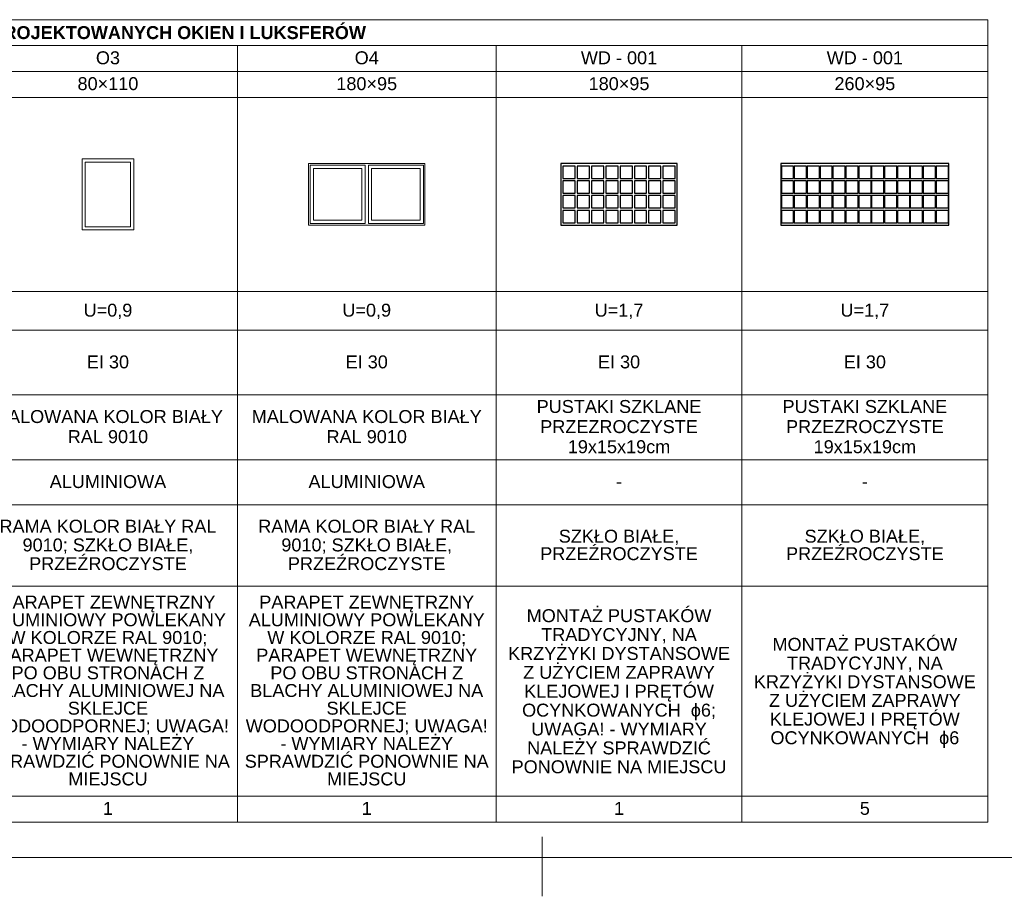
# Paper-space layout 'PW.07 ZESTAWIENIE STOLARKI OKIENNEJ DRZWIOWEJ I BRAM' of a CAD drawing. Header units: centimetres. Extents: x 5 to 415, y 0 to 297.
# Tile 2 of 6: x 159 to 311, y 0 to 135. Entities that reach past the tile are written whole.
import ezdxf
from ezdxf.xclip import XClip

# ---------------------------------------------------------------- set-up
doc = ezdxf.new("R2010")
doc.units = ezdxf.units.CM
doc.header["$MEASUREMENT"] = 0
doc.header["$XCLIPFRAME"] = 0
for name, color, linetype, lineweight in [('0_Nr_pióra__1', 7, 'Continuous', 20), ('0_Nr_pióra__13', 7, 'Continuous', 25), ('0_Nr_pióra__3', 7, 'Continuous', 20), ('0_Nr_pióra__6', 7, 'Continuous', 20), ('0_Nr_pióra__61', 7, 'Continuous', 20)]:
    doc.layers.add(name, color=color, linetype=linetype, lineweight=lineweight)
doc.styles.add('STYL_AUTOMATYCZNY_1', font='arial.ttf')
doc.styles.add('STYL_AUTOMATYCZNY_2', font='arial.ttf')

# ---------------------------------------------------------------- blocks, each defined once
blk = doc.blocks.new('Rysunek_3_3', base_point=(173.57, 73.48))
at = {"layer": '0_Nr_pióra__13', "color": 7, "linetype": 'Continuous', "lineweight": 25, "ltscale": 10}
for p, q in [((260.57, 113.23), (242.57, 113.23)), ((242.57, 113.23), (242.57, 103.73)), ((244.78, 112.85), (242.88, 112.85)), ((242.88, 112.85), (242.88, 110.95)), ((244.78, 110.95), (244.78, 112.85)), ((246.99, 112.85), (245.09, 112.85)), ((245.09, 112.85), (245.09, 110.95)), ((246.99, 110.95), (246.99, 112.85)), ((249.2, 112.85), (247.3, 112.85)), ((247.3, 112.85), (247.3, 110.95)), ((249.2, 110.95), (249.2, 112.85)), ((251.42, 112.85), (249.52, 112.85)), ((249.52, 112.85), (249.52, 110.95)), ((251.42, 110.95), (251.42, 112.85)), ((253.63, 112.85), (251.73, 112.85)), ((251.73, 112.85), (251.73, 110.95)), ((253.63, 110.95), (253.63, 112.85)), ((255.84, 112.85), (253.94, 112.85)), ((253.94, 112.85), (253.94, 110.95)), ((255.84, 110.95), (255.84, 112.85)), ((258.05, 112.85), (256.15, 112.85)), ((256.15, 112.85), (256.15, 110.95)), ((258.05, 110.95), (258.05, 112.85)), ((260.26, 112.85), (258.36, 112.85)), ((258.36, 112.85), (258.36, 110.95)), ((260.26, 110.95), (260.26, 112.85)), ((260.57, 103.73), (260.57, 113.23)), ((302.57, 113.23), (276.57, 113.23)), ((276.57, 113.23), (276.57, 103.73)), ((278.56, 112.85), (276.66, 112.85)), ((276.66, 112.85), (276.66, 110.95)), ((278.56, 110.95), (278.56, 112.85)), ((280.56, 112.85), (278.66, 112.85)), ((278.66, 112.85), (278.66, 110.95)), ((280.56, 110.95), (280.56, 112.85)), ((282.55, 112.85), (280.65, 112.85)), ((280.65, 112.85), (280.65, 110.95)), ((282.55, 110.95), (282.55, 112.85)), ((284.54, 112.85), (282.64, 112.85)), ((282.64, 112.85), (282.64, 110.95)), ((284.54, 110.95), (284.54, 112.85)), ((286.54, 112.85), (284.64, 112.85)), ((284.64, 112.85), (284.64, 110.95)), ((286.54, 110.95), (286.54, 112.85)), ((288.53, 112.85), (286.63, 112.85)), ((286.63, 112.85), (286.63, 110.95)), ((288.53, 110.95), (288.53, 112.85)), ((290.52, 112.85), (288.62, 112.85)), ((288.62, 112.85), (288.62, 110.95)), ((290.52, 110.95), (290.52, 112.85)), ((292.51, 112.85), (290.61, 112.85)), ((290.61, 112.85), (290.61, 110.95)), ((292.51, 110.95), (292.51, 112.85)), ((294.51, 112.85), (292.61, 112.85)), ((292.61, 112.85), (292.61, 110.95)), ((294.51, 110.95), (294.51, 112.85)), ((296.5, 112.85), (294.6, 112.85)), ((294.6, 112.85), (294.6, 110.95)), ((296.5, 110.95), (296.5, 112.85)), ((298.49, 112.85), (296.59, 112.85)), ((296.59, 112.85), (296.59, 110.95)), ((298.49, 110.95), (298.49, 112.85)), ((300.49, 112.85), (298.59, 112.85)), ((298.59, 112.85), (298.59, 110.95)), ((300.49, 110.95), (300.49, 112.85)), ((302.48, 112.85), (300.58, 112.85)), ((300.58, 112.85), (300.58, 110.95)), ((302.48, 110.95), (302.48, 112.85)), ((302.57, 103.73), (302.57, 113.23)), ((242.88, 110.95), (244.78, 110.95)), ((244.78, 110.57), (242.88, 110.57)), ((242.88, 110.57), (242.88, 108.67)), ((244.78, 108.67), (244.78, 110.57)), ((245.09, 110.95), (246.99, 110.95)), ((246.99, 110.57), (245.09, 110.57)), ((245.09, 110.57), (245.09, 108.67)), ((246.99, 108.67), (246.99, 110.57)), ((247.3, 110.95), (249.2, 110.95)), ((249.2, 110.57), (247.3, 110.57)), ((247.3, 110.57), (247.3, 108.67)), ((249.2, 108.67), (249.2, 110.57)), ((249.52, 110.95), (251.42, 110.95)), ((251.42, 110.57), (249.52, 110.57)), ((249.52, 110.57), (249.52, 108.67)), ((251.42, 108.67), (251.42, 110.57)), ((251.73, 110.95), (253.63, 110.95)), ((253.63, 110.57), (251.73, 110.57)), ((251.73, 110.57), (251.73, 108.67)), ((253.63, 108.67), (253.63, 110.57)), ((253.94, 110.95), (255.84, 110.95)), ((255.84, 110.57), (253.94, 110.57)), ((253.94, 110.57), (253.94, 108.67)), ((255.84, 108.67), (255.84, 110.57)), ((256.15, 110.95), (258.05, 110.95)), ((258.05, 110.57), (256.15, 110.57)), ((256.15, 110.57), (256.15, 108.67)), ((258.05, 108.67), (258.05, 110.57)), ((258.36, 110.95), (260.26, 110.95)), ((260.26, 110.57), (258.36, 110.57)), ((258.36, 110.57), (258.36, 108.67)), ((260.26, 108.67), (260.26, 110.57)), ((276.66, 110.95), (278.56, 110.95)), ((278.56, 110.57), (276.66, 110.57)), ((276.66, 110.57), (276.66, 108.67)), ((278.56, 108.67), (278.56, 110.57)), ((278.66, 110.95), (280.56, 110.95)), ((280.56, 110.57), (278.66, 110.57)), ((278.66, 110.57), (278.66, 108.67)), ((280.56, 108.67), (280.56, 110.57)), ((280.65, 110.95), (282.55, 110.95)), ((282.55, 110.57), (280.65, 110.57)), ((280.65, 110.57), (280.65, 108.67)), ((282.55, 108.67), (282.55, 110.57)), ((282.64, 110.95), (284.54, 110.95)), ((284.54, 110.57), (282.64, 110.57)), ((282.64, 110.57), (282.64, 108.67)), ((284.54, 108.67), (284.54, 110.57)), ((284.64, 110.95), (286.54, 110.95)), ((286.54, 110.57), (284.64, 110.57)), ((284.64, 110.57), (284.64, 108.67)), ((286.54, 108.67), (286.54, 110.57)), ((286.63, 110.95), (288.53, 110.95)), ((288.53, 110.57), (286.63, 110.57)), ((286.63, 110.57), (286.63, 108.67)), ((288.53, 108.67), (288.53, 110.57)), ((288.62, 110.95), (290.52, 110.95)), ((290.52, 110.57), (288.62, 110.57)), ((288.62, 110.57), (288.62, 108.67)), ((290.52, 108.67), (290.52, 110.57)), ((290.61, 110.95), (292.51, 110.95)), ((292.51, 110.57), (290.61, 110.57)), ((290.61, 110.57), (290.61, 108.67)), ((292.51, 108.67), (292.51, 110.57)), ((292.61, 110.95), (294.51, 110.95)), ((294.51, 110.57), (292.61, 110.57)), ((292.61, 110.57), (292.61, 108.67)), ((294.51, 108.67), (294.51, 110.57)), ((294.6, 110.95), (296.5, 110.95)), ((296.5, 110.57), (294.6, 110.57)), ((294.6, 110.57), (294.6, 108.67)), ((296.5, 108.67), (296.5, 110.57)), ((296.59, 110.95), (298.49, 110.95)), ((298.49, 110.57), (296.59, 110.57)), ((296.59, 110.57), (296.59, 108.67)), ((298.49, 108.67), (298.49, 110.57)), ((298.59, 110.95), (300.49, 110.95)), ((300.49, 110.57), (298.59, 110.57)), ((298.59, 110.57), (298.59, 108.67)), ((300.49, 108.67), (300.49, 110.57)), ((300.58, 110.95), (302.48, 110.95)), ((302.48, 110.57), (300.58, 110.57)), ((300.58, 110.57), (300.58, 108.67)), ((302.48, 108.67), (302.48, 110.57)), ((242.88, 108.67), (244.78, 108.67)), ((244.78, 108.29), (242.88, 108.29)), ((242.88, 108.29), (242.88, 106.39)), ((244.78, 106.39), (244.78, 108.29)), ((245.09, 108.67), (246.99, 108.67)), ((246.99, 108.29), (245.09, 108.29)), ((245.09, 108.29), (245.09, 106.39)), ((246.99, 106.39), (246.99, 108.29)), ((247.3, 108.67), (249.2, 108.67)), ((249.2, 108.29), (247.3, 108.29)), ((247.3, 108.29), (247.3, 106.39)), ((249.2, 106.39), (249.2, 108.29)), ((249.52, 108.67), (251.42, 108.67)), ((251.42, 108.29), (249.52, 108.29)), ((249.52, 108.29), (249.52, 106.39)), ((251.42, 106.39), (251.42, 108.29)), ((251.73, 108.67), (253.63, 108.67)), ((253.63, 108.29), (251.73, 108.29)), ((251.73, 108.29), (251.73, 106.39)), ((253.63, 106.39), (253.63, 108.29)), ((253.94, 108.67), (255.84, 108.67)), ((255.84, 108.29), (253.94, 108.29)), ((253.94, 108.29), (253.94, 106.39)), ((255.84, 106.39), (255.84, 108.29)), ((256.15, 108.67), (258.05, 108.67)), ((258.05, 108.29), (256.15, 108.29)), ((256.15, 108.29), (256.15, 106.39)), ((258.05, 106.39), (258.05, 108.29)), ((258.36, 108.67), (260.26, 108.67)), ((260.26, 108.29), (258.36, 108.29)), ((258.36, 108.29), (258.36, 106.39)), ((260.26, 106.39), (260.26, 108.29)), ((276.66, 108.67), (278.56, 108.67)), ((278.56, 108.29), (276.66, 108.29)), ((276.66, 108.29), (276.66, 106.39)), ((278.56, 106.39), (278.56, 108.29)), ((278.66, 108.67), (280.56, 108.67)), ((280.56, 108.29), (278.66, 108.29)), ((278.66, 108.29), (278.66, 106.39)), ((280.56, 106.39), (280.56, 108.29)), ((280.65, 108.67), (282.55, 108.67)), ((282.55, 108.29), (280.65, 108.29)), ((280.65, 108.29), (280.65, 106.39)), ((282.55, 106.39), (282.55, 108.29)), ((282.64, 108.67), (284.54, 108.67)), ((284.54, 108.29), (282.64, 108.29)), ((282.64, 108.29), (282.64, 106.39)), ((284.54, 106.39), (284.54, 108.29)), ((284.64, 108.67), (286.54, 108.67)), ((286.54, 108.29), (284.64, 108.29)), ((284.64, 108.29), (284.64, 106.39)), ((286.54, 106.39), (286.54, 108.29)), ((286.63, 108.67), (288.53, 108.67)), ((288.53, 108.29), (286.63, 108.29)), ((286.63, 108.29), (286.63, 106.39)), ((288.53, 106.39), (288.53, 108.29)), ((288.62, 108.67), (290.52, 108.67)), ((290.52, 108.29), (288.62, 108.29)), ((288.62, 108.29), (288.62, 106.39)), ((290.52, 106.39), (290.52, 108.29)), ((290.61, 108.67), (292.51, 108.67)), ((292.51, 108.29), (290.61, 108.29)), ((290.61, 108.29), (290.61, 106.39)), ((292.51, 106.39), (292.51, 108.29)), ((292.61, 108.67), (294.51, 108.67)), ((294.51, 108.29), (292.61, 108.29)), ((292.61, 108.29), (292.61, 106.39)), ((294.51, 106.39), (294.51, 108.29)), ((294.6, 108.67), (296.5, 108.67)), ((296.5, 108.29), (294.6, 108.29)), ((294.6, 108.29), (294.6, 106.39)), ((296.5, 106.39), (296.5, 108.29)), ((296.59, 108.67), (298.49, 108.67)), ((298.49, 108.29), (296.59, 108.29)), ((296.59, 108.29), (296.59, 106.39)), ((298.49, 106.39), (298.49, 108.29)), ((298.59, 108.67), (300.49, 108.67)), ((300.49, 108.29), (298.59, 108.29)), ((298.59, 108.29), (298.59, 106.39)), ((300.49, 106.39), (300.49, 108.29)), ((300.58, 108.67), (302.48, 108.67)), ((302.48, 108.29), (300.58, 108.29)), ((300.58, 108.29), (300.58, 106.39)), ((302.48, 106.39), (302.48, 108.29)), ((242.88, 106.39), (244.78, 106.39)), ((244.78, 106.01), (242.88, 106.01)), ((242.88, 106.01), (242.88, 104.11)), ((244.78, 104.11), (244.78, 106.01)), ((245.09, 106.39), (246.99, 106.39)), ((246.99, 106.01), (245.09, 106.01)), ((245.09, 106.01), (245.09, 104.11)), ((246.99, 104.11), (246.99, 106.01)), ((247.3, 106.39), (249.2, 106.39)), ((249.2, 106.01), (247.3, 106.01)), ((247.3, 106.01), (247.3, 104.11)), ((249.2, 104.11), (249.2, 106.01)), ((249.52, 106.39), (251.42, 106.39)), ((251.42, 106.01), (249.52, 106.01)), ((249.52, 106.01), (249.52, 104.11)), ((251.42, 104.11), (251.42, 106.01)), ((251.73, 106.39), (253.63, 106.39)), ((253.63, 106.01), (251.73, 106.01)), ((251.73, 106.01), (251.73, 104.11)), ((253.63, 104.11), (253.63, 106.01)), ((253.94, 106.39), (255.84, 106.39)), ((255.84, 106.01), (253.94, 106.01)), ((253.94, 106.01), (253.94, 104.11)), ((255.84, 104.11), (255.84, 106.01)), ((256.15, 106.39), (258.05, 106.39)), ((258.05, 106.01), (256.15, 106.01)), ((256.15, 106.01), (256.15, 104.11)), ((258.05, 104.11), (258.05, 106.01)), ((258.36, 106.39), (260.26, 106.39)), ((260.26, 106.01), (258.36, 106.01)), ((258.36, 106.01), (258.36, 104.11)), ((260.26, 104.11), (260.26, 106.01)), ((276.66, 106.39), (278.56, 106.39)), ((278.56, 106.01), (276.66, 106.01)), ((276.66, 106.01), (276.66, 104.11)), ((278.56, 104.11), (278.56, 106.01)), ((278.66, 106.39), (280.56, 106.39)), ((280.56, 106.01), (278.66, 106.01)), ((278.66, 106.01), (278.66, 104.11)), ((280.56, 104.11), (280.56, 106.01)), ((280.65, 106.39), (282.55, 106.39)), ((282.55, 106.01), (280.65, 106.01)), ((280.65, 106.01), (280.65, 104.11)), ((282.55, 104.11), (282.55, 106.01)), ((282.64, 106.39), (284.54, 106.39)), ((284.54, 106.01), (282.64, 106.01)), ((282.64, 106.01), (282.64, 104.11)), ((284.54, 104.11), (284.54, 106.01)), ((284.64, 106.39), (286.54, 106.39)), ((286.54, 106.01), (284.64, 106.01)), ((284.64, 106.01), (284.64, 104.11)), ((286.54, 104.11), (286.54, 106.01)), ((286.63, 106.39), (288.53, 106.39)), ((288.53, 106.01), (286.63, 106.01)), ((286.63, 106.01), (286.63, 104.11)), ((288.53, 104.11), (288.53, 106.01)), ((288.62, 106.39), (290.52, 106.39)), ((290.52, 106.01), (288.62, 106.01)), ((288.62, 106.01), (288.62, 104.11)), ((290.52, 104.11), (290.52, 106.01)), ((290.61, 106.39), (292.51, 106.39)), ((292.51, 106.01), (290.61, 106.01)), ((290.61, 106.01), (290.61, 104.11)), ((292.51, 104.11), (292.51, 106.01)), ((292.61, 106.39), (294.51, 106.39)), ((294.51, 106.01), (292.61, 106.01)), ((292.61, 106.01), (292.61, 104.11)), ((294.51, 104.11), (294.51, 106.01)), ((294.6, 106.39), (296.5, 106.39)), ((296.5, 106.01), (294.6, 106.01)), ((294.6, 106.01), (294.6, 104.11)), ((296.5, 104.11), (296.5, 106.01)), ((296.59, 106.39), (298.49, 106.39)), ((298.49, 106.01), (296.59, 106.01)), ((296.59, 106.01), (296.59, 104.11)), ((298.49, 104.11), (298.49, 106.01)), ((298.59, 106.39), (300.49, 106.39)), ((300.49, 106.01), (298.59, 106.01)), ((298.59, 106.01), (298.59, 104.11)), ((300.49, 104.11), (300.49, 106.01)), ((300.58, 106.39), (302.48, 106.39)), ((302.48, 106.01), (300.58, 106.01)), ((300.58, 106.01), (300.58, 104.11)), ((302.48, 104.11), (302.48, 106.01)), ((242.57, 103.73), (260.57, 103.73)), ((242.88, 104.11), (244.78, 104.11)), ((245.09, 104.11), (246.99, 104.11)), ((247.3, 104.11), (249.2, 104.11)), ((249.52, 104.11), (251.42, 104.11)), ((251.73, 104.11), (253.63, 104.11)), ((253.94, 104.11), (255.84, 104.11)), ((256.15, 104.11), (258.05, 104.11)), ((258.36, 104.11), (260.26, 104.11)), ((276.57, 103.73), (302.57, 103.73)), ((276.66, 104.11), (278.56, 104.11)), ((278.66, 104.11), (280.56, 104.11)), ((280.65, 104.11), (282.55, 104.11)), ((282.64, 104.11), (284.54, 104.11)), ((284.64, 104.11), (286.54, 104.11)), ((286.63, 104.11), (288.53, 104.11)), ((288.62, 104.11), (290.52, 104.11)), ((290.61, 104.11), (292.51, 104.11)), ((292.61, 104.11), (294.51, 104.11)), ((294.6, 104.11), (296.5, 104.11)), ((296.59, 104.11), (298.49, 104.11)), ((298.59, 104.11), (300.49, 104.11)), ((300.58, 104.11), (302.48, 104.11))]:
    blk.add_line(p, q, dxfattribs=at)
at = {"layer": '0_Nr_pióra__3', "color": 7, "linetype": 'Continuous', "lineweight": 20, "ltscale": 10}
for p, q in [((176.57, 113.98), (168.57, 113.98)), ((168.57, 113.98), (168.57, 113.48)), ((168.57, 113.48), (168.57, 103.48)), ((169.07, 103.48), (169.07, 113.48)), ((169.07, 113.48), (176.07, 113.48)), ((176.07, 113.48), (176.07, 103.48)), ((176.57, 113.48), (176.57, 113.98)), ((176.57, 103.48), (176.57, 113.48)), ((203.57, 112.73), (203.57, 113.23)), ((203.57, 113.23), (221.57, 113.23)), ((203.57, 104.23), (203.57, 112.73)), ((203.82, 112.48), (203.82, 112.98)), ((203.82, 112.98), (212.32, 112.98)), ((212.32, 112.98), (212.32, 112.48)), ((212.82, 112.48), (212.82, 112.98)), ((212.82, 112.98), (221.32, 112.98)), ((221.32, 112.98), (221.32, 112.48)), ((221.57, 113.23), (221.57, 112.73)), ((221.57, 112.73), (221.57, 104.23)), ((203.82, 104.48), (203.82, 112.48)), ((204.32, 112.48), (204.32, 104.48)), ((211.82, 112.48), (204.32, 112.48)), ((211.82, 104.48), (211.82, 112.48)), ((212.32, 112.48), (212.32, 104.48)), ((212.82, 104.48), (212.82, 112.48)), ((213.32, 112.48), (213.32, 104.48)), ((220.82, 112.48), (213.32, 112.48)), ((220.82, 104.48), (220.82, 112.48)), ((221.32, 112.48), (221.32, 104.48)), ((203.57, 103.73), (203.57, 104.23)), ((221.57, 103.73), (203.57, 103.73)), ((203.82, 103.98), (203.82, 104.48)), ((212.32, 103.98), (203.82, 103.98)), ((204.32, 104.48), (211.82, 104.48)), ((212.32, 104.48), (212.32, 103.98)), ((212.82, 103.98), (212.82, 104.48)), ((221.32, 103.98), (212.82, 103.98)), ((213.32, 104.48), (220.82, 104.48)), ((221.32, 104.48), (221.32, 103.98)), ((221.57, 104.23), (221.57, 103.73)), ((168.57, 103.48), (168.57, 102.98)), ((168.57, 102.98), (176.57, 102.98)), ((176.07, 103.48), (169.07, 103.48)), ((176.57, 102.98), (176.57, 103.48))]:
    blk.add_line(p, q, dxfattribs=at)
at = {"layer": '0_Nr_pióra__61', "color": 7, "linetype": 'Continuous', "lineweight": 20, "ltscale": 10}
for p, q in [((38.57, 135.48), (308.57, 135.48)), ((308.57, 131.48), (308.57, 135.48)), ((38.57, 131.48), (308.57, 131.48)), ((192.57, 127.48), (192.57, 131.48)), ((232.57, 127.48), (232.57, 131.48)), ((270.57, 127.48), (270.57, 131.48)), ((308.57, 127.48), (308.57, 131.48)), ((152.57, 127.48), (192.57, 127.48)), ((192.57, 127.48), (232.57, 127.48)), ((192.57, 123.48), (192.57, 127.48)), ((232.57, 127.48), (270.57, 127.48)), ((232.57, 123.48), (232.57, 127.48)), ((270.57, 127.48), (308.57, 127.48)), ((270.57, 123.48), (270.57, 127.48)), ((308.57, 123.48), (308.57, 127.48)), ((152.57, 123.48), (192.57, 123.48)), ((192.57, 123.48), (232.57, 123.48)), ((192.57, 93.48), (192.57, 123.48)), ((232.57, 123.48), (270.57, 123.48)), ((232.57, 93.48), (232.57, 123.48)), ((270.57, 123.48), (308.57, 123.48)), ((270.57, 93.48), (270.57, 123.48)), ((308.57, 93.48), (308.57, 123.48)), ((152.57, 93.48), (192.57, 93.48)), ((192.57, 93.48), (232.57, 93.48)), ((192.57, 87.48), (192.57, 93.48)), ((232.57, 93.48), (270.57, 93.48)), ((232.57, 87.48), (232.57, 93.48)), ((270.57, 93.48), (308.57, 93.48)), ((270.57, 87.48), (270.57, 93.48)), ((308.57, 87.48), (308.57, 93.48)), ((152.57, 87.48), (192.57, 87.48)), ((192.57, 87.48), (232.57, 87.48)), ((192.57, 77.48), (192.57, 87.48)), ((232.57, 87.48), (270.57, 87.48)), ((232.57, 77.48), (232.57, 87.48)), ((270.57, 87.48), (308.57, 87.48)), ((270.57, 77.48), (270.57, 87.48)), ((308.57, 77.48), (308.57, 87.48)), ((152.57, 77.48), (192.57, 77.48)), ((192.57, 77.48), (232.57, 77.48)), ((192.57, 67.48), (192.57, 77.48)), ((232.57, 77.48), (270.57, 77.48)), ((232.57, 67.48), (232.57, 77.48)), ((270.57, 77.48), (308.57, 77.48)), ((270.57, 67.48), (270.57, 77.48)), ((308.57, 67.48), (308.57, 77.48)), ((152.57, 67.48), (192.57, 67.48)), ((192.57, 67.48), (232.57, 67.48)), ((192.57, 60.48), (192.57, 67.48)), ((232.57, 67.48), (270.57, 67.48)), ((232.57, 60.48), (232.57, 67.48)), ((270.57, 67.48), (308.57, 67.48)), ((270.57, 60.48), (270.57, 67.48)), ((308.57, 60.48), (308.57, 67.48)), ((152.57, 60.48), (192.57, 60.48)), ((192.57, 60.48), (232.57, 60.48)), ((192.57, 47.91), (192.57, 60.48)), ((232.57, 60.48), (270.57, 60.48)), ((232.57, 47.91), (232.57, 60.48)), ((270.57, 60.48), (308.57, 60.48)), ((270.57, 47.91), (270.57, 60.48)), ((308.57, 47.91), (308.57, 60.48)), ((152.57, 47.91), (192.57, 47.91)), ((192.57, 47.91), (232.57, 47.91)), ((192.57, 15.48), (192.57, 47.91)), ((232.57, 47.91), (270.57, 47.91)), ((232.57, 15.48), (232.57, 47.91)), ((270.57, 47.91), (308.57, 47.91)), ((270.57, 15.48), (270.57, 47.91)), ((308.57, 15.48), (308.57, 47.91)), ((152.57, 15.48), (192.57, 15.48)), ((192.57, 15.48), (232.57, 15.48)), ((192.57, 11.48), (192.57, 15.48)), ((232.57, 15.48), (270.57, 15.48)), ((232.57, 11.48), (232.57, 15.48)), ((270.57, 15.48), (308.57, 15.48)), ((270.57, 11.48), (270.57, 15.48)), ((308.57, 11.48), (308.57, 15.48)), ((152.57, 11.48), (192.57, 11.48)), ((192.57, 11.48), (232.57, 11.48)), ((232.57, 11.48), (270.57, 11.48)), ((270.57, 11.48), (308.57, 11.48))]:
    blk.add_line(p, q, dxfattribs=at)
at = {"layer": '0_Nr_pióra__6', "color": 7, "linetype": 'Continuous', "lineweight": 20, "char_height": 2, "attachment_point": 5}
for s, insert, style in [('\\A1;{\\pqc;\\fArial|b1|i0|c238|p0;\\W1.000000;ZESTAWIENIE PROJEKTOWANYCH OKIEN I LUKSFERÓW}', (173.57, 133.47), 'STYL_AUTOMATYCZNY_2'), ('\\A1;{\\pqc;\\fArial|b0|i0|c238|p0;\\W1.000000;O3}', (172.57, 129.58), 'STYL_AUTOMATYCZNY_1'), ('\\A1;{\\pqc;\\fArial|b0|i0|c238|p0;\\W1.000000;O4}', (212.57, 129.58), 'STYL_AUTOMATYCZNY_1'), ('\\A1;{\\pqc;\\fArial|b0|i0|c238|p0;\\W1.000000;WD - 001}', (251.57, 129.58), 'STYL_AUTOMATYCZNY_1'), ('\\A1;{\\pqc;\\fArial|b0|i0|c238|p0;\\W1.000000;WD - 001}', (289.57, 129.58), 'STYL_AUTOMATYCZNY_1'), ('\\A1;{\\pqc;\\fArial|b0|i0|c238|p0;\\W1.000000;80×110}', (172.57, 125.58), 'STYL_AUTOMATYCZNY_1'), ('\\A1;{\\pqc;\\fArial|b0|i0|c238|p0;\\W1.000000;180×95}', (212.57, 125.58), 'STYL_AUTOMATYCZNY_1'), ('\\A1;{\\pqc;\\fArial|b0|i0|c238|p0;\\W1.000000;180×95}', (251.57, 125.58), 'STYL_AUTOMATYCZNY_1'), ('\\A1;{\\pqc;\\fArial|b0|i0|c238|p0;\\W1.000000;260×95}', (289.57, 125.58), 'STYL_AUTOMATYCZNY_1'), ('\\A1;{\\pqc;\\fArial|b0|i0|c238|p0;\\W1.000000;U=0,9}', (172.57, 90.4), 'STYL_AUTOMATYCZNY_1'), ('\\A1;{\\pqc;\\fArial|b0|i0|c238|p0;\\W1.000000;U=0,9}', (212.57, 90.4), 'STYL_AUTOMATYCZNY_1'), ('\\A1;{\\pqc;\\fArial|b0|i0|c238|p0;\\W1.000000;U=1,7}', (251.57, 90.4), 'STYL_AUTOMATYCZNY_1'), ('\\A1;{\\pqc;\\fArial|b0|i0|c238|p0;\\W1.000000;U=1,7}', (289.57, 90.4), 'STYL_AUTOMATYCZNY_1'), ('\\A1;{\\pqc;\\fArial|b0|i0|c238|p0;\\W1.000000;EI 30}', (172.57, 82.58), 'STYL_AUTOMATYCZNY_1'), ('\\A1;{\\pqc;\\fArial|b0|i0|c238|p0;\\W1.000000;EI 30}', (212.57, 82.58), 'STYL_AUTOMATYCZNY_1'), ('\\A1;{\\pqc;\\fArial|b0|i0|c238|p0;\\W1.000000;EI 30}', (251.57, 82.58), 'STYL_AUTOMATYCZNY_1'), ('\\A1;{\\pqc;\\fArial|b0|i0|c238|p0;\\W1.000000;EI 30}', (289.57, 82.58), 'STYL_AUTOMATYCZNY_1'), ('\\A1;{\\pqc;\\fArial|b0|i0|c238|p0;\\W1.000000;ALUMINIOWA}', (172.57, 64.08), 'STYL_AUTOMATYCZNY_1'), ('\\A1;{\\pqc;\\fArial|b0|i0|c238|p0;\\W1.000000;ALUMINIOWA}', (212.57, 64.08), 'STYL_AUTOMATYCZNY_1'), ('\\A1;{\\pqc;\\fArial|b0|i0|c238|p0;\\W1.000000;-}', (251.57, 64.09), 'STYL_AUTOMATYCZNY_1'), ('\\A1;{\\pqc;\\fArial|b0|i0|c238|p0;\\W1.000000;-}', (289.57, 64.09), 'STYL_AUTOMATYCZNY_1'), ('\\A1;{\\pqc;\\fArial|b0|i0|c238|p0;\\W1.000000;1}', (172.57, 13.59), 'STYL_AUTOMATYCZNY_1'), ('\\A1;{\\pqc;\\fArial|b0|i0|c238|p0;\\W1.000000;1}', (212.57, 13.59), 'STYL_AUTOMATYCZNY_1'), ('\\A1;{\\pqc;\\fArial|b0|i0|c238|p0;\\W1.000000;1}', (251.57, 13.59), 'STYL_AUTOMATYCZNY_1'), ('\\A1;{\\pqc;\\fArial|b0|i0|c238|p0;\\W1.000000;5}', (289.57, 13.58), 'STYL_AUTOMATYCZNY_1')]:
    blk.add_mtext(s, dxfattribs=dict(at, insert=insert, style=style))
at = {"layer": '0_Nr_pióra__6', "color": 7, "linetype": 'Continuous', "lineweight": 20, "char_height": 2, "attachment_point": 5, "style": 'STYL_AUTOMATYCZNY_1'}
for s, insert, width, line_spacing_factor in [('\\A1;{\\pqc;\\fArial|b0|i0|c238|p0;\\W1.000000;PUSTAKI SZKLANE PRZEZROCZYSTE 19x15x19cm}', (251.57, 72.58), 36, 0.932158), ('\\A1;{\\pqc;\\fArial|b0|i0|c238|p0;\\W1.000000;PUSTAKI SZKLANE PRZEZROCZYSTE 19x15x19cm}', (289.57, 72.58), 36, 0.932158), ('\\A1;{\\pqc;\\fArial|b0|i0|c238|p0;\\W1.000000;MALOWANA KOLOR BIAŁY RAL 9010}', (172.57, 72.58), 38, 0.930982), ('\\A1;{\\pqc;\\fArial|b0|i0|c238|p0;\\W1.000000;MALOWANA KOLOR BIAŁY RAL 9010}', (212.57, 72.58), 38, 0.930982), ('\\A1;{\\pqc;\\fArial|b0|i0|c238|p0;\\W1.000000;RAMA KOLOR BIAŁY RAL 9010; SZKŁO BIAŁE, PRZEŹROCZYSTE}', (172.57, 54.29), 38, 0.86829), ('\\A1;{\\pqc;\\fArial|b0|i0|c238|p0;\\W1.000000;RAMA KOLOR BIAŁY RAL 9010; SZKŁO BIAŁE, PRZEŹROCZYSTE}', (212.57, 54.29), 38, 0.86829), ('\\A1;{\\pqc;\\fArial|b0|i0|c238|p0;\\W1.000000;SZKŁO BIAŁE, PRZEŹROCZYSTE}', (251.57, 54.29), 36, 0.811719), ('\\A1;{\\pqc;\\fArial|b0|i0|c238|p0;\\W1.000000;SZKŁO BIAŁE, PRZEŹROCZYSTE}', (289.57, 54.29), 36, 0.811719), ('\\A1;{\\pqc;\\fArial|b0|i0|c238|p0;\\W1.000000;PARAPET ZEWNĘTRZNY ALUMINIOWY POWLEKANY W KOLORZE RAL 9010; PARAPET WEWNĘTRZNY PO OBU STRONACH Z BLACHY ALUMINIOWEJ NA SKLEJCE WODOODPORNEJ; UWAGA! - WYMIARY NALEŻY SPRAWDZIĆ PONOWNIE NA MIEJSCU}', (172.57, 31.79), 38, 0.819784), ('\\A1;{\\pqc;\\fArial|b0|i0|c238|p0;\\W1.000000;PARAPET ZEWNĘTRZNY ALUMINIOWY POWLEKANY W KOLORZE RAL 9010; PARAPET WEWNĘTRZNY PO OBU STRONACH Z BLACHY ALUMINIOWEJ NA SKLEJCE WODOODPORNEJ; UWAGA! - WYMIARY NALEŻY SPRAWDZIĆ PONOWNIE NA MIEJSCU}', (212.57, 31.79), 38, 0.819784), ('\\A1;{\\pqc;\\fArial|b0|i0|c238|p0;\\W1.000000;MONTAŻ PUSTAKÓW TRADYCYJNY, NA KRZYŻYKI DYSTANSOWE Z UŻYCIEM ZAPRAWY KLEJOWEJ I PRĘTÓW OCYNKOWANYCH  ϕ6; UWAGA! - WYMIARY NALEŻY SPRAWDZIĆ PONOWNIE NA MIEJSCU}', (251.57, 31.68), 36, 0.875684), ('\\A1;{\\pqc;\\fArial|b0|i0|c238|p0;\\W1.000000;MONTAŻ PUSTAKÓW TRADYCYJNY, NA KRZYŻYKI DYSTANSOWE Z UŻYCIEM ZAPRAWY KLEJOWEJ I PRĘTÓW OCYNKOWANYCH  ϕ6}', (289.57, 31.42), 36, 0.865865)]:
    blk.add_mtext(s, dxfattribs=dict(at, insert=insert, width=width, line_spacing_factor=line_spacing_factor))

psp = doc.layouts.new('PW.07 ZESTAWIENIE STOLARKI OKIENNEJ  DRZWIOWEJ I BRAM')

# ---------------------------------------------------------------- linework, layer by layer
at = {"layer": '0_Nr_pióra__1', "color": 7, "linetype": 'Continuous', "lineweight": 20, "ltscale": 10}
for p, q in [((239.68, 9.17), (239.68, 0)), ((413.68, 6), (35, 6))]:
    psp.add_line(p, q, dxfattribs=at)

# ---------------------------------------------------------------- block references
at = {"color": 7, "linetype": 'Continuous', "lineweight": 20, "ltscale": 10}
ref = psp.add_blockref('Rysunek_3_3', (173.57, 73.48), dxfattribs=at)
XClip(ref).set_block_clipping_path([(38.561081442, 11.4692402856), (308.581081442, 135.4893402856)])

doc.saveas('drawing.dxf')
